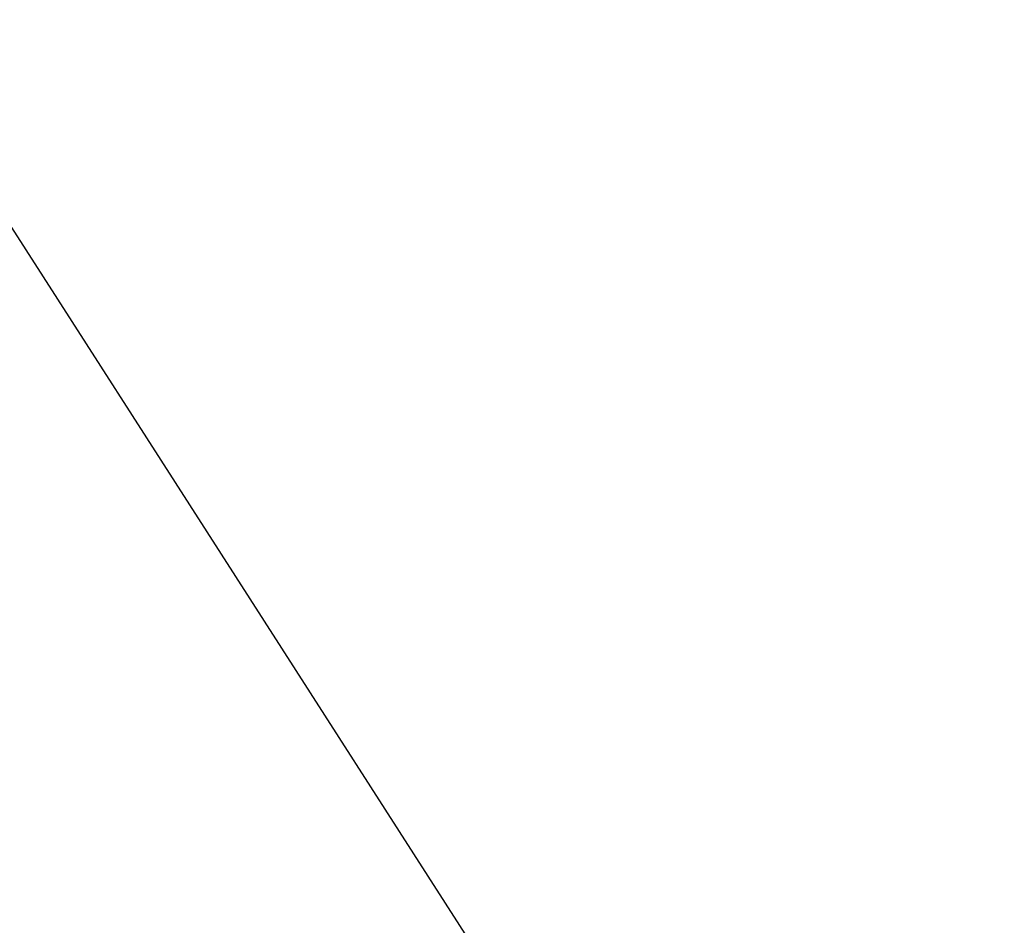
# Model space of a CAD drawing. Extents: x 3.8 to 27.2, y -11.7 to 11.7.
# Tile 28 of 58: x 6.73287 to 6.7386, y -7.28311 to -7.27783. Entities that reach past the tile are written whole.
import ezdxf

# ---------------------------------------------------------------- set-up
doc = ezdxf.new("R2010")
doc.units = 0
doc.header["$MEASUREMENT"] = 0
doc.layers.get('0').update_dxf_attribs({"linetype": 'CONTINUOUS'})

# ---------------------------------------------------------------- blocks, each defined once
blk = doc.blocks.new('LUXORA_ZWIS_MA_Y_STL')
at = {"color": 0}
for q in [(6.32376, -6.6419815, 0.4329253), (6.32376, -6.6419815, 0.4329253), (6.4385398, -6.820734, 4.4422774), (6.4385398, -6.820734, 4.4422774)]:
    blk.add_line((6.7447734, -7.2976492, 0.5462791), q, dxfattribs=at)
mesh = blk.add_polyface(dxfattribs=at)
corners = [(6.8157569, -7.2622567, 4.2368551), (6.7336003, -7.3302886, 4.2232168), (6.8180198, -7.2651913, 4.2232168), (6.7387366, -7.3216488, 4.2368551)]
mesh.append_faces([[corners[k] for k in face] for face in [(0, 1, 2), (1, 0, 3)]], dxfattribs={"vtx0": -1, "color": 0})
mesh = blk.add_polyface(dxfattribs=at)
corners = [(6.8238939, -7.2728086, 4.2128625), (6.7336003, -7.3302886, 4.2232168), (6.7333408, -7.3426362, 4.2128625), (6.8180198, -7.2651913, 4.2232168)]
mesh.append_faces([[corners[k] for k in face] for face in [(0, 1, 2), (1, 0, 3)]], dxfattribs={"vtx0": -1, "color": 0})
mesh = blk.add_polyface(dxfattribs=at)
corners = [(6.8238939, -7.2728086, 4.2128625), (6.7333408, -7.3426362, 4.2128625), (6.7351039, -7.3493321, 4.2097044)]
mesh.append_faces([[corners[k] for k in face] for face in [(0, 1, 2)]], dxfattribs={"color": 0})
mesh = blk.add_polyface(dxfattribs=at)
corners = [(6.8320333, -7.2833636, 4.2081647), (6.8238939, -7.2728086, 4.2128625), (6.7351039, -7.3493321, 4.2097044)]
mesh.append_faces([[corners[k] for k in face] for face in [(0, 1, 2)]], dxfattribs={"color": 0})

msp = doc.modelspace()

# ---------------------------------------------------------------- block references
at = {"color": 0}
msp.add_blockref('LUXORA_ZWIS_MA_Y_STL', (0, 0), dxfattribs=at)

doc.saveas('drawing.dxf')
